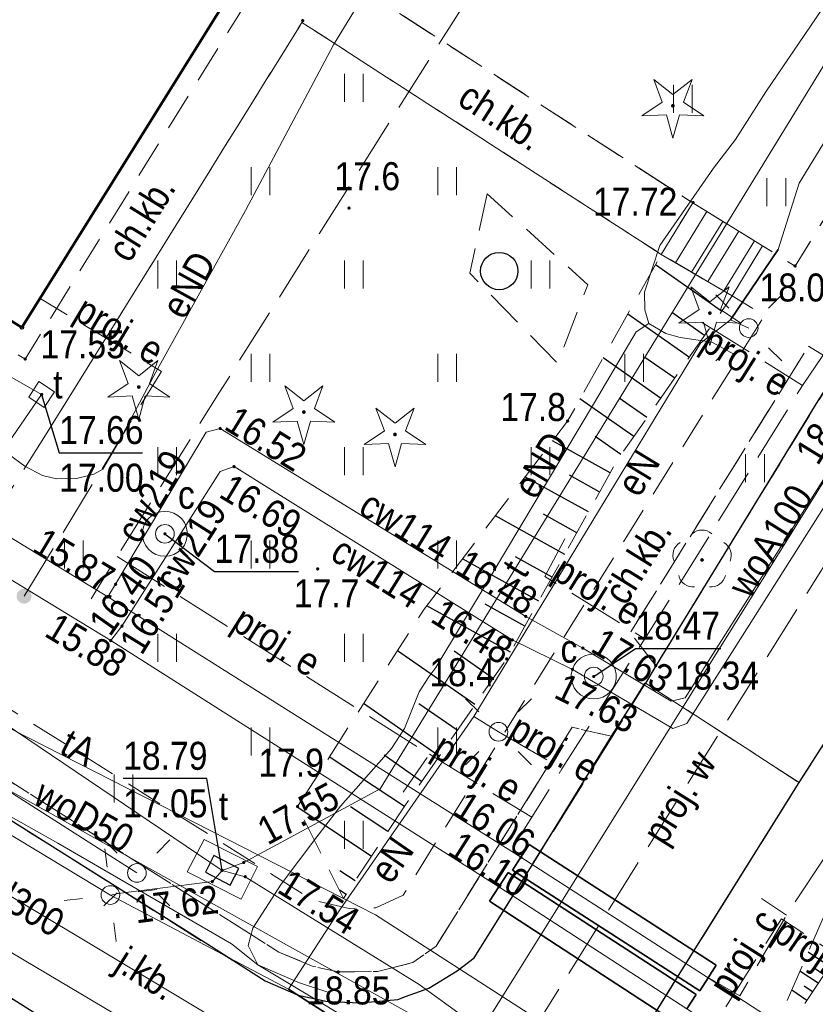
# Model space of a CAD drawing. Header units: metres. Extents: x 6530877 to 6534102, y 6042175 to 6045327.
# Tile 30 of 76: x 6533015 to 6533037, y 6044094 to 6044120. Entities that reach past the tile are written whole.
import ezdxf
from ezdxf.enums import TextEntityAlignment as Align

# ---------------------------------------------------------------- set-up
doc = ezdxf.new("R2010")
doc.units = ezdxf.units.M
doc.header["$MEASUREMENT"] = 0
doc.linetypes.add('1.0_0.5', pattern=[1.5, 1, -0.5])
doc.linetypes.add('1.5_0.5', pattern=[2, 1.5, -0.5])
doc.layers.get('0').update_dxf_attribs({"color": 2, "linetype": 'CONTINUOUS', "lineweight": 5})
for name, color, linetype in [('000 Inne (niezydentyfikowane)', 7, 'CONTINUOUS'), ('312-budynek ewidencyjny', 7, 'CONTINUOUS'), ('chodnik', 7, 'CONTINUOUS'), ('chodnik-Atr17', 7, 'CONTINUOUS'), ('drzewo iglaste', 7, 'CONTINUOUS'), ('drzewo liściaste', 7, 'CONTINUOUS'), ('elektroenergetyczne urządzenie techniczne - ob. projektowany', 7, 'CONTINUOUS'), ('jezdnia', 7, 'CONTINUOUS'), ('jezdnia-Atr17', 7, 'CONTINUOUS'), ('komora podziemna', 7, 'CONTINUOUS'), ('krawężnik', 7, 'CONTINUOUS'), ('latarnia', 7, 'CONTINUOUS'), ('obudowa ochronna przewodu', 7, 'CONTINUOUS'), ('pikieta naturalna', 7, 'CONTINUOUS'), ('pikieta naturalna-Atr2', 7, 'CONTINUOUS'), ('pikieta sztuczna', 7, 'CONTINUOUS'), ('pikieta sztuczna-Atr2', 7, 'CONTINUOUS'), ('przewód ciepłowniczy', 7, 'CONTINUOUS'), ('przewód ciepłowniczy - ob. projektowany', 7, 'CONTINUOUS'), ('przewód ciepłowniczy - ob. projektowany-Atr1', 7, 'CONTINUOUS'), ('przewód ciepłowniczy-Atr1', 7, 'CONTINUOUS'), ('przewód elektroenergetyczny podziemny', 7, 'CONTINUOUS'), ('przewód elektroenergetyczny podziemny - ob. projektowany', 7, 'CONTINUOUS'), ('przewód elektroenergetyczny podziemny - ob. projektowany-Atr1', 7, 'CONTINUOUS'), ('przewód elektroenergetyczny podziemny-Atr1', 7, 'CONTINUOUS'), ('przewód kanalizacyjny', 7, 'CONTINUOUS'), ('przewód kanalizacyjny-Atr1', 7, 'CONTINUOUS'), ('przewód telekomunikacyjny podziemny', 7, 'CONTINUOUS'), ('przewód telekomunikacyjny podziemny-Atr1', 7, 'CONTINUOUS'), ('przewód wodociągowy', 7, 'CONTINUOUS'), ('przewód wodociągowy - ob. projektowany', 7, 'CONTINUOUS'), ('przewód wodociągowy - ob. projektowany-Atr1', 7, 'CONTINUOUS'), ('przewód wodociągowy-Atr1', 7, 'CONTINUOUS'), ('Punkt budynku', 7, 'CONTINUOUS'), ('rzędna', 7, 'CONTINUOUS'), ('rzędna-Atr2', 7, 'CONTINUOUS'), ('rzędna-Atr3', 7, 'CONTINUOUS'), ('schody w ciągu komunikacyjnym', 7, 'CONTINUOUS'), ('skarpa nieumocniona', 7, 'CONTINUOUS'), ('trawnik', 7, 'CONTINUOUS'), ('właz do komory lub kanału - kwadratowy', 7, 'CONTINUOUS'), ('właz do komory lub kanału - kwadratowy-Atr17', 7, 'CONTINUOUS'), ('właz do komory lub kanału - okrągły', 7, 'CONTINUOUS'), ('właz do komory lub kanału - okrągły-Atr17', 7, 'CONTINUOUS'), ('właz do komory lub kanału - prostokątny', 7, 'CONTINUOUS'), ('właz do komory lub kanału - prostokątny-Atr17', 7, 'CONTINUOUS'), ('zadrzewienie  zakrzewienie', 7, 'CONTINUOUS')]:
    doc.layers.add(name, color=color, linetype=linetype)
doc.styles.get("Standard").update_dxf_attribs({"font": 'Working1250', "width": 0.75})

# ---------------------------------------------------------------- blocks, each defined once
blk = doc.blocks.new('PUNKTBUD')
at = {"color": 0}
blk.add_circle((0, 0), 0.045, dxfattribs=at)
blk = doc.blocks.new('TU04')
at = {"color": 0, "linetype": 'Continuous', "lineweight": 13}
for p, q in [((0, 0), (0, 0.75)), ((0.5, 0), (0.5, 0.75))]:
    blk.add_line(p, q, dxfattribs=at)
blk = doc.blocks.new('SM01')
at = {"color": 0, "linetype": 'Continuous', "lineweight": 13}
for p, q in [((-0.53, 0.531), (-0.883, 0.884)), ((0.531, 0.531), (0.884, 0.884)), ((-0.53, -0.53), (-0.883, -0.883)), ((0.531, -0.53), (0.884, -0.883))]:
    blk.add_line(p, q, dxfattribs=at)
blk.add_circle((0, 0), 0.25, dxfattribs=at)
blk = doc.blocks.new('PW01')
at = {"linetype": 'Continuous', "lineweight": 13}
h = blk.add_hatch(color=0, dxfattribs=at)
edge = h.paths.add_edge_path()
edge.add_arc((0, 0), 0.045, 0, 360)
blk = doc.blocks.new('OP011')
at = {"linetype": 'Continuous', "lineweight": 13}
h = blk.add_hatch(color=0, dxfattribs=at)
edge = h.paths.add_edge_path()
edge.add_arc((0, 0), 0.05, 0, 360)
at = {"color": 0, "linetype": 'Continuous', "lineweight": 13}
for p, q in [((-0.283, 0.093), (-0.512, 0.706)), ((-0.512, 0.706), (0, 0.299)), ((0, 0.299), (0.512, 0.706)), ((0.512, 0.706), (0.283, 0.093)), ((-0.828, -0.268), (-0.283, 0.093)), ((0.283, 0.093), (0.828, -0.268)), ((-0.175, -0.24), (-0.828, -0.268)), ((0, -0.87), (-0.175, -0.24)), ((0.175, -0.24), (0, -0.87)), ((0.828, -0.268), (0.175, -0.24))]:
    blk.add_line(p, q, dxfattribs=at)
blk = doc.blocks.new('OTZK1')
at = {"color": 0, "linetype": 'Continuous'}
blk.add_circle((0, 0), 0.5, dxfattribs=at)
blk = doc.blocks.new('US22A')
at = {"color": 0, "linetype": 'Continuous', "lineweight": 0}
blk.add_lwpolyline([(-0.25, -0.25), (0.25, -0.25), (0.25, 0.25), (-0.25, 0.25)], close=True, dxfattribs=at)
blk = doc.blocks.new('SUPWP')
at = {"color": 0, "linetype": 'Continuous'}
blk.add_lwpolyline([(-0.375, -0.25), (0.375, -0.25), (0.375, 0.25), (-0.375, 0.25)], close=True, dxfattribs=at)
blk = doc.blocks.new('US22')
at = {"color": 0, "linetype": 'Continuous', "lineweight": 13}
blk.add_circle((0, 0), 0.25, dxfattribs=at)
blk = doc.blocks.new('OP021')
at = {"linetype": 'Continuous', "lineweight": 13}
h = blk.add_hatch(color=0, dxfattribs=at)
edge = h.paths.add_edge_path()
edge.add_arc((0, 0), 0.05, 0, 360)
at = {"color": 0, "linetype": 'Continuous', "lineweight": 13}
for centre, start, end in [((0, 0.4), 49.272, 130.728), ((-0.38, 0.124), 121.308, 202.548), ((0.38, 0.124), 337.452, 58.692), ((-0.235, -0.324), 193.221, 274.871), ((0.235, -0.324), 265.129, 346.779)]:
    blk.add_arc(centre, 0.4, start, end, dxfattribs=at)
blk = doc.blocks.new('US25')
at = {"linetype": 'Continuous', "lineweight": 0}
h = blk.add_hatch(color=0, dxfattribs=at)
edge = h.paths.add_edge_path()
edge.add_arc((0, 0), 0.2, 0, 360)

msp = doc.modelspace()

# ---------------------------------------------------------------- linework, layer by layer
at = {"layer": '000 Inne (niezydentyfikowane)', "color": 7, "linetype": 'Continuous', "lineweight": 25, "flags": 128}
for points in [[(6533034.14, 6044112.4), (6533032.37, 6044113.64)], [(6533033.28, 6044111.16), (6533031.63, 6044112.32)], [(6533033.69, 6044111.75), (6533032.84, 6044112.35)], [(6533032.51, 6044110.07), (6533030.97, 6044111.15)], [(6533032.89, 6044110.61), (6533032.09, 6044111.16)], [(6533032.14, 6044109.55), (6533031.4, 6044110.07)], [(6533031.79, 6044109.05), (6533030.35, 6044110.05)], [(6533031.45, 6044108.56), (6533030.76, 6044109.05)], [(6533031.16, 6044108.07), (6533029.62, 6044108.93)], [(6533030.58, 6044107.03), (6533028.88, 6044107.97)], [(6533030.87, 6044107.56), (6533030.07, 6044108.01)], [(6533029.95, 6044105.89), (6533028.09, 6044106.92)], [(6533030.27, 6044106.47), (6533029.38, 6044106.97)], [(6533029.25, 6044104.64), (6533027.21, 6044105.77)], [(6533029.61, 6044105.28), (6533028.63, 6044105.82)], [(6533028.88, 6044103.97), (6533027.81, 6044104.56)], [(6533028.49, 6044103.27), (6533026.25, 6044104.51)], [(6533027.54, 6044101.87), (6533025.47, 6044103.31)], [(6533028.03, 6044102.57), (6533026.98, 6044103.3)], [(6533026.58, 6044100.49), (6533024.56, 6044101.9)], [(6533027.06, 6044101.18), (6533026.04, 6044101.89)], [(6533025.65, 6044099.14), (6533023.64, 6044100.47)], [(6533026.11, 6044099.81), (6533025.11, 6044100.51)], [(6533024.76, 6044097.81), (6533022.81, 6044099.1)], [(6533025.21, 6044098.47), (6533024.21, 6044099.13)], [(6533024.33, 6044097.15), (6533023.92, 6044097.42)], [(6533024.09, 6044096.78), (6533023.91, 6044096.9)], [(6533037.03, 6044094.86), (6533036.46, 6044095.24)], [(6533036.88, 6044094.63), (6533036.62, 6044094.81)], [(6533036.73, 6044094.41), (6533036.24, 6044094.73)], [(6533036.58, 6044094.18), (6533036.35, 6044094.33)], [(6533036.43, 6044093.95), (6533036.02, 6044094.22)]]:
    msp.add_lwpolyline(points, dxfattribs=at)
at = {"layer": '312-budynek ewidencyjny', "color": 7, "linetype": 'Continuous', "lineweight": 50, "flags": 128}
for points in [[(6533041.03, 6044153.04), (6533015.41, 6044111.96)], [(6533015.41, 6044111.96), (6533005.07, 6044118.4)]]:
    msp.add_lwpolyline(points, dxfattribs=at)
at = {"layer": 'chodnik', "color": 7, "linetype": '1.0_0.5', "lineweight": 18, "flags": 128}
for points in [[(6533016, 6044109.01), (6533022.91, 6044120.13), (6533032.53, 6044113.92), (6533033.37, 6044115.3), (6533023.76, 6044121.51), (6533036.11, 6044141.41), (6533036.95, 6044142.75), (6533043.16, 6044152.54), (6533053.52, 6044146.04), (6533054.18, 6044142.79), (6533055.75, 6044142.51), (6533054.62, 6044147.87), (6533054.25, 6044147.27), (6533031.03, 6044161.94), (6533030.18, 6044162.43), (6533024.97, 6044165.61), (6533025.08, 6044165.81), (6533024.44, 6044166.23), (6533023.86, 6044165.35), (6533028.19, 6044162.39), (6533028.01, 6044162.08), (6533041.86, 6044153.35), (6533036, 6044144.12), (6533035.62, 6044144.37), (6533034.09, 6044141.91), (6533034.47, 6044141.67), (6533022.8, 6044122.86), (6533022.37, 6044123.12), (6533020.84, 6044120.67), (6533021.26, 6044120.41), (6533015.5, 6044111.12), (6532978.54, 6044132.73), (6532978.2, 6044132.19), (6532983.58, 6044128.74), (6533011.97, 6044111.59), (6533014.18, 6044110.2), (6533014.83, 6044109.78)], [(6533016, 6044109.01), (6533012.45, 6044103.41), (6533023.19, 6044096.64), (6533024.17, 6044096.41), (6533024.89, 6044096.43), (6533025.62, 6044096.77), (6533035.29, 6044112.28), (6533034.43, 6044112.81), (6533035.24, 6044114.15), (6533036.11, 6044113.61), (6533048.55, 6044133.66), (6533043.2, 6044137), (6533042.69, 6044136.19), (6533041.28, 6044137.07), (6533041.77, 6044137.88), (6533036.11, 6044141.41), (6533036.95, 6044142.75), (6533041.94, 6044139.63), (6533042.45, 6044140.44), (6533043.85, 6044139.57), (6533043.34, 6044138.75), (6533049.39, 6044135.02), (6533054.18, 6044142.79), (6533055.75, 6044142.51), (6533050.43, 6044133.95), (6533040.97, 6044118.73), (6533037.29, 6044112.81), (6533038.15, 6044112.26), (6533037.32, 6044110.94), (6533036.47, 6044111.46), (6533031.7, 6044103.79), (6533032.38, 6044102.91), (6533031.2, 6044101.02), (6533030.14, 6044101.26), (6533026.5, 6044095.4), (6533025.88, 6044094.96), (6533024.93, 6044094.72), (6533023.88, 6044094.71), (6533023.21, 6044094.86), (6533022.29, 6044095.24), (6533010.9, 6044102.48), (6532999.72, 6044109.51), (6532989.55, 6044115.91), (6532989.05, 6044115.2), (6532987.21, 6044116.36), (6532988.56, 6044118.54), (6533000.64, 6044110.83), (6533011.28, 6044104.13), (6533014.83, 6044109.78)]]:
    msp.add_lwpolyline(points, dxfattribs=at)
at = {"layer": 'jezdnia', "color": 7, "linetype": '1.5_0.5', "lineweight": 18, "flags": 128}
for points in [[(6533024.96, 6044081.83), (6533020.19, 6044084.8), (6533020.24, 6044084.89), (6533020.64, 6044085.72), (6533020.83, 6044086.27), (6533020.96, 6044087.04), (6533020.99, 6044087.7), (6533020.92, 6044088.4), (6533020.75, 6044089.12), (6533020.36, 6044089.91), (6533019.8, 6044090.76), (6533019.32, 6044091.23), (6533018.82, 6044091.67), (6533016.83, 6044092.93), (6533005.68, 6044099.97), (6532996.78, 6044105.58), (6532987.55, 6044111.41), (6532974.86, 6044119.37), (6532974.22, 6044119.7), (6532973.04, 6044119.99), (6532972.18, 6044120.03), (6532971.3, 6044119.84), (6532970.25, 6044119.51), (6532970.32, 6044119.38), (6532969.67, 6044119.01), (6532969.01, 6044118.5), (6532968.48, 6044117.88), (6532967.71, 6044116.66), (6532966.83, 6044115.27), (6532961.38, 6044118.72), (6532962.32, 6044120.26), (6532963.15, 6044121.61), (6532963.37, 6044122.22), (6532963.53, 6044122.77), (6532963.57, 6044123.62), (6532963.74, 6044123.63), (6532963.74, 6044124.33), (6532963.61, 6044125), (6532963.41, 6044125.53), (6532963.12, 6044126.09), (6532962.74, 6044126.61), (6532962.29, 6044127.03), (6532961.75, 6044127.47), (6532961.47, 6044127.67), (6532955.61, 6044131.41), (6532953.72, 6044132.6), (6532952.23, 6044133.62), (6532951.35, 6044134.4), (6532950.62, 6044135.14), (6532949.95, 6044136.01), (6532949.6, 6044136.64), (6532949.23, 6044137.57), (6532948.94, 6044138.57), (6532948.73, 6044139.57), (6532948.56, 6044140.58), (6532948.46, 6044141.69), (6532948.47, 6044146.27), (6532949.77, 6044150.48), (6532951.62, 6044153.22), (6532958.8, 6044164.51), (6532962.9, 6044170.97), (6532967.95, 6044178.89), (6532973.65, 6044187.84), (6532977.09, 6044193.29), (6532978.48, 6044195.42), (6532978.96, 6044196.18), (6532982.38, 6044193.96), (6532962.44, 6044162.85), (6532958.36, 6044156.07), (6532958.41, 6044154.75), (6532958.56, 6044150.75), (6532960.14, 6044145.78), (6532963.23, 6044142.39), (6532961.23, 6044142.7), (6532959.57, 6044142.04), (6532958.2, 6044140.86), (6532957.37, 6044139.34), (6532956.95, 6044137.28), (6532957.41, 6044135.58), (6532958.36, 6044134.42), (6532960.51, 6044132.96), (6532971.65, 6044126.06), (6532981.42, 6044120), (6532989.05, 6044115.2), (6532993.82, 6044112.22), (6533006.43, 6044104.24), (6533014.62, 6044099.08), (6533020.39, 6044095.45), (6533021.92, 6044094.47), (6533022.81, 6044094.09), (6533023.55, 6044093.93), (6533023.85, 6044093.91), (6533024.47, 6044093.88), (6533025.48, 6044093.97), (6533026.31, 6044094.28), (6533027.06, 6044094.74), (6533027.52, 6044095.09), (6533029.07, 6044097.57), (6533032.11, 6044102.44), (6533036.22, 6044099.78), (6533032.9, 6044094.47), (6533031.33, 6044091.93), (6533030.73, 6044090.94), (6533030.46, 6044090.09), (6533030.47, 6044089.27), (6533030.72, 6044088.55), (6533031.03, 6044088.08), (6533031.57, 6044087.61), (6533032.76, 6044086.87), (6533030.24, 6044082.56), (6533029.12, 6044083.16), (6533028.14, 6044083.35), (6533027.09, 6044083.3), (6533026.35, 6044083.03), (6533025.59, 6044082.52)], [(6533032.11, 6044102.44), (6533036.22, 6044099.78), (6533040.54, 6044106.53), (6533041.54, 6044108.35), (6533041.86, 6044109.24), (6533042.41, 6044110.04), (6533043.04, 6044110.79), (6533046.49, 6044116.4), (6533046.88, 6044117.22), (6533047.36, 6044117.96), (6533047.9, 6044118.59), (6533048.96, 6044120.14), (6533053.68, 6044127.77), (6533055.8, 6044131.1), (6533051.71, 6044133.92), (6533041.8, 6044118.23), (6533038.15, 6044112.26), (6533037.32, 6044110.94), (6533036.72, 6044110)]]:
    msp.add_lwpolyline(points, close=True, dxfattribs=at)
at = {"layer": 'komora podziemna', "color": 212, "linetype": 'Continuous', "lineweight": 18, "flags": 128}
for points in [[(6533019.24, 6044107.04), (6533019.36, 6044107.03), (6533019.48, 6044106.99), (6533019.59, 6044106.93), (6533019.69, 6044106.84), (6533019.76, 6044106.74), (6533019.81, 6044106.63), (6533019.84, 6044106.5), (6533019.84, 6044106.38), (6533019.81, 6044106.25), (6533019.76, 6044106.14), (6533019.69, 6044106.04), (6533019.59, 6044105.95), (6533019.48, 6044105.89), (6533019.36, 6044105.85), (6533019.24, 6044105.84), (6533019.12, 6044105.85), (6533019, 6044105.89), (6533018.89, 6044105.95), (6533018.79, 6044106.04), (6533018.72, 6044106.14), (6533018.67, 6044106.25), (6533018.64, 6044106.38), (6533018.64, 6044106.5), (6533018.67, 6044106.63), (6533018.72, 6044106.74), (6533018.79, 6044106.84), (6533018.89, 6044106.93), (6533019, 6044106.99), (6533019.12, 6044107.03)], [(6533030.72, 6044103.22), (6533030.84, 6044103.21), (6533030.96, 6044103.17), (6533031.07, 6044103.11), (6533031.17, 6044103.02), (6533031.24, 6044102.92), (6533031.29, 6044102.81), (6533031.32, 6044102.68), (6533031.32, 6044102.56), (6533031.29, 6044102.43), (6533031.24, 6044102.32), (6533031.17, 6044102.22), (6533031.07, 6044102.13), (6533030.96, 6044102.07), (6533030.84, 6044102.03), (6533030.72, 6044102.02), (6533030.6, 6044102.03), (6533030.48, 6044102.07), (6533030.37, 6044102.13), (6533030.27, 6044102.22), (6533030.2, 6044102.32), (6533030.15, 6044102.43), (6533030.12, 6044102.56), (6533030.12, 6044102.68), (6533030.15, 6044102.81), (6533030.2, 6044102.92), (6533030.27, 6044103.02), (6533030.37, 6044103.11), (6533030.48, 6044103.17), (6533030.6, 6044103.21)]]:
    msp.add_lwpolyline(points, close=True, dxfattribs=at)
at = {"layer": 'komora podziemna', "color": 30, "linetype": 'Continuous', "lineweight": 18, "flags": 128}
msp.add_lwpolyline([(6533020.29, 6044098.26), (6533021.72, 6044097.53), (6533021.28, 6044096.66), (6533019.84, 6044097.39)], close=True, dxfattribs=at)
at = {"layer": 'krawężnik', "color": 7, "linetype": 'Continuous', "lineweight": 25, "flags": 128}
for points in [[(6533051.71, 6044133.92), (6533041.8, 6044118.23), (6533038.15, 6044112.26), (6533037.32, 6044110.94), (6533036.72, 6044110), (6533032.38, 6044102.91), (6533032.11, 6044102.44)], [(6533036.22, 6044099.78), (6533040.54, 6044106.53), (6533041.54, 6044108.35), (6533041.86, 6044109.24), (6533042.41, 6044110.04), (6533043.04, 6044110.79), (6533046.49, 6044116.4), (6533046.88, 6044117.22), (6533047.36, 6044117.96), (6533047.9, 6044118.59), (6533048.96, 6044120.14), (6533053.68, 6044127.77), (6533055.8, 6044131.1)], [(6532971.65, 6044126.06), (6532981.42, 6044120), (6532989.05, 6044115.2), (6532993.82, 6044112.22), (6533005.04, 6044105.12), (6533006.43, 6044104.24), (6533014.62, 6044099.08), (6533020.39, 6044095.45), (6533021.92, 6044094.47), (6533022.81, 6044094.09), (6533023.55, 6044093.93), (6533023.85, 6044093.91), (6533024.47, 6044093.88), (6533025.48, 6044093.97), (6533025.68, 6044094.05), (6533026.31, 6044094.28), (6533027.06, 6044094.74), (6533027.52, 6044095.09), (6533029.07, 6044097.57), (6533031.2, 6044101.02), (6533032.11, 6044102.44)], [(6533006.82, 6044063.71), (6533019.8, 6044084.16), (6533020.24, 6044084.89), (6533020.64, 6044085.72), (6533020.83, 6044086.27), (6533020.96, 6044087.04), (6533020.99, 6044087.7), (6533020.92, 6044088.4), (6533020.75, 6044089.12), (6533020.36, 6044089.91), (6533019.8, 6044090.76), (6533019.32, 6044091.23), (6533018.82, 6044091.67), (6533016.83, 6044092.93), (6533005.68, 6044099.97), (6533005.08, 6044100.16), (6533004.15, 6044100.46), (6533003.29, 6044100.54), (6533002.38, 6044100.44), (6533001.58, 6044100.19), (6533000.55, 6044099.66)], [(6533032.76, 6044086.87), (6533031.57, 6044087.61), (6533031.03, 6044088.08), (6533030.72, 6044088.55), (6533030.47, 6044089.27), (6533030.46, 6044090.09), (6533030.73, 6044090.94), (6533031.33, 6044091.93), (6533032.9, 6044094.47), (6533036.22, 6044099.78)]]:
    msp.add_lwpolyline(points, dxfattribs=at)
at = {"layer": 'obudowa ochronna przewodu', "color": 0, "lineweight": 35}
for p, q in [((6533028.9922, 6044098.1244), (6533028.77, 6044097.78)), ((6533028.9922, 6044098.1244), (6533034.0022, 6044094.8944)), ((6533028.5478, 6044097.4356), (6533028.77, 6044097.78)), ((6533028.5478, 6044097.4356), (6533033.5578, 6044094.2056)), ((6533028.4318, 6044097.3772), (6533028.18, 6044096.99)), ((6533033.4618, 6044094.1072), (6533028.4318, 6044097.3772)), ((6533027.9282, 6044096.6028), (6533028.18, 6044096.99)), ((6533032.9582, 6044093.3328), (6533027.9282, 6044096.6028)), ((6533034.0022, 6044094.8944), (6533033.78, 6044094.55)), ((6533033.5578, 6044094.2056), (6533033.78, 6044094.55)), ((6533033.4618, 6044094.1072), (6533033.21, 6044093.72))]:
    msp.add_line(p, q, dxfattribs=at)
at = {"layer": 'obudowa ochronna przewodu', "color": 7, "linetype": 'Continuous', "lineweight": 35, "flags": 128}
for points in [[(6533035.66, 6044114.05), (6533034.38, 6044112.17)], [(6533022.55, 6044094.25), (6533031.34, 6044088.63)]]:
    msp.add_lwpolyline(points, dxfattribs=at)
at = {"layer": 'przewód ciepłowniczy', "color": 212, "linetype": 'Continuous', "lineweight": 18, "flags": 128}
for points in [[(6533047.87, 6044085.38), (6533033.78, 6044094.55), (6533028.77, 6044097.78), (6533017.71, 6044104.75), (6532996.85, 6044117.48), (6532981.5, 6044126.44), (6532953.14, 6044142.96), (6532952.95, 6044143.73), (6532969.46, 6044175.08), (6532969.16, 6044175.86), (6532957.07, 6044181.64), (6532948.72, 6044185.36), (6532948.29, 6044185.55), (6532948.04, 6044186.32), (6532948.92, 6044188.24), (6532948.62, 6044189.02), (6532940.69, 6044192.29)], [(6532940.29, 6044191.47), (6532947.3, 6044188.46), (6532947.57, 6044187.69), (6532946.72, 6044185.89), (6532946.94, 6044185.11), (6532948.32, 6044184.48), (6532956.5, 6044180.76), (6532967.92, 6044175.46), (6532968.16, 6044174.68), (6532951.42, 6044143.28), (6532951.6, 6044142.46), (6532980.24, 6044126.16), (6532995.85, 6044116.94), (6533017.79, 6044103.58), (6533028.18, 6044096.99), (6533033.21, 6044093.72), (6533046.4, 6044085.08)], [(6533033.17, 6044102.05), (6533057.72, 6044140.81), (6533060.99, 6044151.73)], [(6533033.21, 6044101.36), (6533058.05, 6044140.56), (6533061.33, 6044151.51)], [(6533022.62, 6044108.09), (6533020.72, 6044109.26), (6533020.34, 6044109.16), (6533017.92, 6044105.09), (6533017.71, 6044104.75)], [(6533017.79, 6044103.58), (6533018.09, 6044103.97), (6533020.72, 6044108.11), (6533021.09, 6044108.24), (6533022.12, 6044107.6)], [(6533033.17, 6044102.05), (6533032.79, 6044101.96), (6533030.43, 6044103.38), (6533028.9, 6044104.23), (6533022.62, 6044108.09)], [(6533022.12, 6044107.6), (6533028.54, 6044103.6), (6533030.15, 6044102.81), (6533032.84, 6044101.23), (6533033.21, 6044101.36)]]:
    msp.add_lwpolyline(points, dxfattribs=at)
at = {"layer": 'przewód ciepłowniczy - ob. projektowany', "color": 212, "linetype": '1.5_0.5', "lineweight": 18, "flags": 128}
msp.add_lwpolyline([(6533034.26, 6044093.78), (6533035.75, 6044096.13), (6533039.09, 6044093.93), (6533036.62, 6044090.04), (6533030.99, 6044081.1), (6533025.14, 6044084.81), (6533001.65, 6044048.03), (6532999.26, 6044049.54), (6532997.65, 6044047), (6533000.36, 6044045.25), (6532983.91, 6044019.4), (6532981.36, 6044021.03), (6532963.15, 6043992.64), (6532959.4, 6043995), (6532955.13, 6043997.41), (6532948.9, 6043986.51), (6532952.7, 6043984.45), (6532935.18, 6043951.11), (6532928.34, 6043938.1), (6532930.6, 6043936.93), (6532929.54, 6043934.88), (6532927.29, 6043936.02), (6532906.92, 6043897.01), (6532909.21, 6043895.77), (6532902.51, 6043882.97), (6532891.77, 6043888.56)], dxfattribs=at)
at = {"layer": 'przewód elektroenergetyczny podziemny', "color": 1, "linetype": 'Continuous', "lineweight": 18, "flags": 128}
for points in [[(6533036.82, 6044140.04), (6533035.91, 6044138.98), (6533032.33, 6044133.34), (6533028.8, 6044127.94), (6533026.48, 6044124), (6533023.75, 6044119.53), (6533021.4, 6044115.1), (6533019, 6044110.77), (6533017.98, 6044108.86), (6533017.58, 6044108.17), (6533017.34, 6044108.04), (6533016.87, 6044107.92), (6533016.34, 6044107.91), (6533015.96, 6044108), (6533015.49, 6044108.25), (6533015.05, 6044108.57), (6533013.3, 6044110.23)], [(6533032.2, 6044112.07), (6533032.09, 6044112.44), (6533032.08, 6044112.91), (6533032.49, 6044114.16), (6533033.93, 6044116.23), (6533034.52, 6044117), (6533035.33, 6044118.27), (6533036.83, 6044120.48), (6533038.25, 6044122.66), (6533041.75, 6044128.16), (6533043.8, 6044131.4), (6533044.27, 6044132.25), (6533044.43, 6044132.47), (6533044.66, 6044132.7), (6533045.13, 6044133.38), (6533045.42, 6044133.7), (6533045.72, 6044133.89), (6533045.91, 6044133.91), (6533046.26, 6044133.85), (6533046.72, 6044133.72), (6533047.37, 6044133.42), (6533047.89, 6044132.94)], [(6533034.38, 6044112.17), (6533035.66, 6044114.05), (6533036.22, 6044115.83), (6533043.05, 6044126.99)], [(6533027.51, 6044101.55), (6533033.58, 6044111.54), (6533034.38, 6044112.17)], [(6533034.38, 6044112.17), (6533034.87, 6044111.95)], [(6533023.63, 6044094.16), (6533022.84, 6044094.42), (6533021.73, 6044094.9), (6533021.47, 6044095.42), (6533021.59, 6044095.88), (6533022.35, 6044097.06), (6533023.28, 6044098.29), (6533023.94, 6044099.15), (6533025.31, 6044100.69), (6533025.65, 6044101.23), (6533026.05, 6044102.21), (6533026.31, 6044102.61), (6533026.49, 6044102.86), (6533027.95, 6044105.28), (6533030.74, 6044109.96), (6533031.86, 6044111.85), (6533032.2, 6044112.07), (6533032.65, 6044111.8), (6533033.03, 6044111.7), (6533033.88, 6044111.57), (6533034.51, 6044111.23)], [(6533018.49, 6044097.36), (6533003.11, 6044107.17)], [(6533003, 6044106.57), (6533003.28, 6044106.06), (6533004.17, 6044105.22), (6533008.09, 6044103), (6533012.36, 6044100.42), (6533016.37, 6044098.16), (6533021.02, 6044095.46), (6533021.73, 6044094.9), (6533025.5, 6044092.63), (6533027.55, 6044091.27), (6533032.97, 6044087.84), (6533037.51, 6044084.95), (6533039.5, 6044083.63)], [(6533002.82, 6044105.96), (6533012.86, 6044099.74), (6533017.78, 6044096.77)], [(6533022.55, 6044094.25), (6533023.92, 6044096.37), (6533027.51, 6044101.55)], [(6533027.51, 6044101.55), (6533028.17, 6044101.14)], [(6533017.78, 6044096.77), (6533022.55, 6044094.25)], [(6533022.55, 6044094.25), (6533031.34, 6044088.63), (6533032.38, 6044087.79)]]:
    msp.add_lwpolyline(points, dxfattribs=at)
at = {"layer": 'przewód elektroenergetyczny podziemny - ob. projektowany', "color": 1, "linetype": '1.5_0.5', "lineweight": 18, "flags": 128}
for points in [[(6533045.5, 6044149.58), (6533041.54, 6044143.22), (6533040.18, 6044141.07), (6533038.8, 6044138.84), (6533035.29, 6044133.4), (6533030.52, 6044125.78), (6533025.19, 6044117.36), (6533020.7, 6044110.23), (6533017.96, 6044105.83), (6533017.27, 6044104.7)], [(6533033.7, 6044094.61), (6533034.63, 6044094.07), (6533035.88, 6044096.23), (6533038.26, 6044099.84), (6533039.84, 6044102.33), (6533041.86, 6044105.94), (6533044.27, 6044109.63), (6533047.22, 6044114.49), (6533048.07, 6044115.85), (6533052.04, 6044121.83), (6533051.07, 6044122.44), (6533052.15, 6044124.2), (6533053.72, 6044126.85), (6533054.64, 6044128.41), (6533055.47, 6044129.59), (6533057.63, 6044132.76), (6533058.8, 6044134.36), (6533060.54, 6044136.84), (6533064.26, 6044141.81), (6533070.16, 6044138.25), (6533071.59, 6044137.35), (6533076.71, 6044134.32), (6533082.33, 6044130.64), (6533087.97, 6044131.47)], [(6533054.04, 6044138.52), (6533049.81, 6044131.86), (6533048.99, 6044130.55), (6533046.29, 6044126.19), (6533045.24, 6044124.59), (6533041.31, 6044118.34), (6533040.62, 6044117.31), (6533037.04, 6044111.49), (6533036.31, 6044110.41), (6533032.85, 6044104.83), (6533032.09, 6044103.63), (6533029.87, 6044100.15), (6533029.06, 6044098.85), (6533028.54, 6044098.01)], [(6533015.47, 6044104.77), (6533019.15, 6044110.79), (6533015.9, 6044112.74)], [(6533033.61, 6044112.11), (6533036.31, 6044110.41)], [(6533029.95, 6044106.31), (6533029.41, 6044105.3), (6533032.09, 6044103.63)], [(6533017.96, 6044105.83), (6533026.32, 6044100.54), (6533025.62, 6044099.52)], [(6533028.17, 6044101.14), (6533029.87, 6044100.15)], [(6533026.32, 6044100.54), (6533029.06, 6044098.85)], [(6533035.88, 6044096.23), (6533035.21, 6044096.68)]]:
    msp.add_lwpolyline(points, dxfattribs=at)
at = {"layer": 'przewód kanalizacyjny', "color": 34, "linetype": 'Continuous', "lineweight": 18, "flags": 128}
msp.add_lwpolyline([(6533024.54, 6044091.09), (6533024.03, 6044091.39), (6533006.74, 6044101.75), (6533006.23, 6044102.06)], dxfattribs=at)
at = {"layer": 'przewód telekomunikacyjny podziemny', "color": 30, "linetype": 'Continuous', "lineweight": 18, "flags": 128}
for points in [[(6533052.12, 6044149.1), (6533052.33, 6044148.48), (6533052.44, 6044142.47), (6533038.25, 6044121.22), (6533025, 6044099.61), (6533021.35, 6044097.64), (6533020.77, 6044097.43)], [(6532993.41, 6044114.11), (6533011.32, 6044103.81), (6533020.77, 6044097.43)], [(6533010.12, 6044113.5), (6533015.94, 6044110.17), (6533011.17, 6044103.23)], [(6533011.17, 6044103.23), (6533024.88, 6044096.24), (6533057.28, 6044075.37), (6533067.37, 6044069.12), (6533073.72, 6044065.79), (6533080.2, 6044065.17), (6533080.73, 6044065.09)], [(6533032.38, 6044087.79), (6533032.3, 6044088.09), (6533032.11, 6044089.22), (6533031.22, 6044090.63), (6533026.05, 6044094.37), (6533021.39, 6044097.26), (6533020.77, 6044097.43), (6533020.51, 6044097.13), (6533017.99, 6044096.81), (6533017.78, 6044096.77)]]:
    msp.add_lwpolyline(points, dxfattribs=at)
at = {"layer": 'przewód wodociągowy', "color": 5, "linetype": 'Continuous', "lineweight": 18, "flags": 128}
for points in [[(6533022.18, 6044084.41), (6533022.96, 6044085.42), (6533025.28, 6044089.2), (6533026.69, 6044091.51), (6533046.66, 6044123.54), (6533044.63, 6044124.6)], [(6532987.89, 6044108.13), (6532989.36, 6044110.54), (6533025.28, 6044089.2)], [(6533027.43, 6044092.69), (6532997.54, 6044109.33)]]:
    msp.add_lwpolyline(points, dxfattribs=at)
at = {"layer": 'przewód wodociągowy - ob. projektowany', "color": 5, "linetype": '1.5_0.5', "lineweight": 18, "flags": 128}
msp.add_lwpolyline([(6533069.51, 6044156.68), (6533050.8, 6044127.66), (6533047.04, 6044121.77), (6533026.71, 6044089.34), (6533021.8, 6044081.9)], dxfattribs=at)
at = {"layer": 'rzędna-Atr2', "color": 7, "flags": 128}
for points in [[(6533015.94, 6044110.17), (6533016.41, 6044108.61), (6533018.644, 6044108.61)], [(6533019.24, 6044106.44), (6533020.57, 6044105.43), (6533022.815, 6044105.43)], [(6533030.72, 6044102.62), (6533031.84, 6044103.37), (6533034.122, 6044103.37)], [(6533020.77, 6044097.43), (6533020.36, 6044099.89), (6533018.121, 6044099.89)]]:
    msp.add_lwpolyline(points, dxfattribs=at)
at = {"layer": 'schody w ciągu komunikacyjnym', "color": 7, "linetype": 'Continuous', "lineweight": 18, "flags": 128}
msp.add_lwpolyline([(6533033.37, 6044115.3), (6533032.53, 6044113.92), (6533034.43, 6044112.81), (6533035.24, 6044114.15)], close=True, dxfattribs=at)
for points in [[(6533033.749, 6044115.067), (6533032.908, 6044113.699)], [(6533034.175, 6044114.805), (6533033.34, 6044113.447)], [(6533034.601, 6044114.543), (6533033.772, 6044113.194)], [(6533035.027, 6044114.281), (6533034.204, 6044112.942)]]:
    msp.add_lwpolyline(points, dxfattribs=at)
at = {"layer": 'skarpa nieumocniona', "color": 7, "linetype": '1.0_0.5', "lineweight": 18, "flags": 128}
for points in [[(6533022.79, 6044099.14), (6533026.18, 6044104.42), (6533030.02, 6044109.46), (6533032.53, 6044113.92), (6533034.43, 6044112.81), (6533031.34, 6044108.4), (6533028.39, 6044103.09), (6533025.66, 6044099.16), (6533024.02, 6044096.68)], [(6533022.79, 6044099.14), (6533026.18, 6044104.42), (6533030.02, 6044109.46), (6533032.53, 6044113.92), (6533034.43, 6044112.81), (6533031.34, 6044108.4), (6533028.39, 6044103.09), (6533025.66, 6044099.16), (6533024.02, 6044096.68)], [(6532997.88, 6044095.87), (6532998.66, 6044095.86), (6533001.65, 6044095.03), (6533004.36, 6044094.06), (6533014.8, 6044087.4), (6533016.38, 6044083.73), (6533008.09, 6044070.75), (6533004.24, 6044064.05), (6533000.48, 6044065.38), (6532985.63, 6044074.85), (6532983.57, 6044073.56), (6533001.7, 6044062.04), (6533002.56, 6044061.6), (6533003.19, 6044061.44), (6533003.81, 6044061.41), (6533004.33, 6044061.49), (6533004.79, 6044061.63), (6533005.18, 6044061.82), (6533005.74, 6044062.18), (6533006.09, 6044062.56), (6533006.82, 6044063.71), (6533019.8, 6044084.16), (6533020.24, 6044084.89), (6533020.64, 6044085.72), (6533020.83, 6044086.27), (6533020.96, 6044087.04), (6533020.99, 6044087.7), (6533020.92, 6044088.4), (6533020.75, 6044089.12), (6533020.36, 6044089.91), (6533019.8, 6044090.76), (6533019.32, 6044091.23), (6533018.82, 6044091.67), (6533016.83, 6044092.93), (6533005.68, 6044099.97), (6533004.15, 6044100.46), (6533003.29, 6044100.54), (6533002.38, 6044100.44), (6533001.58, 6044100.19), (6533000.55, 6044099.66), (6532999.48, 6044098.66), (6532999.59, 6044098.57)], [(6532997.88, 6044095.87), (6532998.66, 6044095.86), (6533001.65, 6044095.03), (6533004.36, 6044094.06), (6533014.8, 6044087.4), (6533016.38, 6044083.73), (6533008.09, 6044070.75), (6533004.24, 6044064.05), (6533000.48, 6044065.38), (6532985.63, 6044074.85), (6532983.57, 6044073.56), (6533001.7, 6044062.04), (6533002.56, 6044061.6), (6533003.19, 6044061.44), (6533003.81, 6044061.41), (6533004.33, 6044061.49), (6533004.79, 6044061.63), (6533005.18, 6044061.82), (6533005.74, 6044062.18), (6533006.09, 6044062.56), (6533006.82, 6044063.71), (6533019.8, 6044084.16), (6533020.24, 6044084.89), (6533020.64, 6044085.72), (6533020.83, 6044086.27), (6533020.96, 6044087.04), (6533020.99, 6044087.7), (6533020.92, 6044088.4), (6533020.75, 6044089.12), (6533020.36, 6044089.91), (6533019.8, 6044090.76), (6533019.32, 6044091.23), (6533018.82, 6044091.67), (6533016.83, 6044092.93), (6533005.68, 6044099.97), (6533004.15, 6044100.46), (6533003.29, 6044100.54), (6533002.38, 6044100.44), (6533001.58, 6044100.19), (6533000.55, 6044099.66), (6532999.48, 6044098.66), (6532999.59, 6044098.57)], [(6533039.36, 6044098.36), (6533038.12, 6044099.06), (6533034.94, 6044091.72)], [(6533039.36, 6044098.36), (6533038.12, 6044099.06), (6533034.94, 6044091.72)]]:
    msp.add_lwpolyline(points, close=True, dxfattribs=at)
at = {"layer": 'trawnik', "color": 7, "linetype": '1.0_0.5', "lineweight": 18, "flags": 128}
for points in [[(6533033.37, 6044115.3), (6533035.24, 6044114.15), (6533036.11, 6044113.61), (6533048.55, 6044133.66), (6533043.2, 6044137), (6533042.69, 6044136.19), (6533041.28, 6044137.07), (6533041.77, 6044137.88), (6533036.11, 6044141.41), (6533023.76, 6044121.51)], [(6533016, 6044109.01), (6533012.45, 6044103.41), (6533023.19, 6044096.64), (6533024.17, 6044096.41), (6533024.89, 6044096.43), (6533025.62, 6044096.77), (6533035.29, 6044112.28), (6533034.43, 6044112.81), (6533032.53, 6044113.92), (6533022.91, 6044120.13)], [(6533031.2, 6044101.02), (6533027.52, 6044095.09), (6533027.06, 6044094.74), (6533026.31, 6044094.28), (6533025.48, 6044093.97), (6533024.47, 6044093.88), (6533023.85, 6044093.91), (6533023.55, 6044093.93), (6533022.81, 6044094.09), (6533021.92, 6044094.47), (6533014.62, 6044099.08), (6533006.43, 6044104.24), (6533005.04, 6044105.12), (6532993.82, 6044112.22), (6532989.05, 6044115.2), (6532989.55, 6044115.91), (6532999.72, 6044109.51), (6533010.9, 6044102.48), (6533022.29, 6044095.24), (6533023.21, 6044094.86), (6533023.88, 6044094.71), (6533024.93, 6044094.72), (6533025.88, 6044094.96), (6533026.5, 6044095.4), (6533030.14, 6044101.26)], [(6533037.32, 6044110.94), (6533036.47, 6044111.46), (6533031.7, 6044103.79), (6533032.38, 6044102.91)], [(6533057.84, 6044071.51), (6533063.34, 6044068.15), (6533064.49, 6044070.06), (6533066.19, 6044072.91), (6533055.95, 6044079.42), (6533050.09, 6044083.06), (6533036.86, 6044091.43), (6533042.63, 6044100.95), (6533044.49, 6044103.96), (6533043.57, 6044104.58), (6533042.95, 6044105), (6533041.99, 6044105.58), (6533040.54, 6044106.53), (6533036.22, 6044099.78), (6533032.9, 6044094.47), (6533031.33, 6044091.93), (6533030.73, 6044090.94), (6533030.46, 6044090.09), (6533030.47, 6044089.27), (6533030.72, 6044088.55), (6533031.03, 6044088.08), (6533031.57, 6044087.61), (6533032.76, 6044086.87), (6533038.01, 6044083.62), (6533042.76, 6044080.71), (6533049.36, 6044076.6)]]:
    msp.add_lwpolyline(points, close=True, dxfattribs=at)
at = {"layer": 'zadrzewienie  zakrzewienie', "color": 7, "linetype": '1.0_0.5', "lineweight": 18, "flags": 128}
msp.add_lwpolyline([(6533027.87, 6044115.54), (6533027.4, 6044113.42), (6533029.75, 6044111.01), (6533030.56, 6044113.11)], close=True, dxfattribs=at)

# ---------------------------------------------------------------- block references
at = {"layer": 'drzewo iglaste', "color": 94, "linetype": 'Continuous', "lineweight": 18}
for p in [(6533032.84, 6044117.9), (6533033.83, 6044112.35), (6533018.54, 6044110.37), (6533022.96, 6044109.7), (6533025.4, 6044109.1)]:
    msp.add_blockref('OP011', p, dxfattribs=at)
at = {"layer": 'drzewo liściaste', "color": 94, "linetype": 'Continuous', "lineweight": 18}
msp.add_blockref('OP021', (6533033.62, 6044105.74), dxfattribs=at)
at = {"layer": 'elektroenergetyczne urządzenie techniczne - ob. projektowany', "color": 1, "linetype": 'Continuous', "lineweight": 18}
msp.add_blockref('US25', (6533015.47, 6044104.77), dxfattribs=at)
at = {"layer": 'latarnia', "color": 7, "linetype": 'Continuous', "lineweight": 18}
for p in [(6533034.87, 6044111.95), (6533028.17, 6044101.14), (6533018.49, 6044097.36)]:
    msp.add_blockref('SM01', p, dxfattribs=at)
at = {"layer": 'latarnia', "color": 7, "linetype": 'Continuous', "lineweight": 18, "rotation": 231.913}
msp.add_blockref('SM01', (6533017.78, 6044096.77), dxfattribs=at)
at = {"layer": 'pikieta naturalna', "color": 7, "linetype": 'Continuous', "lineweight": 13}
for p in [(6533024.17, 6044115.16), (6533030.02, 6044109.46), (6533023.33, 6044105.5), (6533028.39, 6044103.09), (6533022.79, 6044099.14)]:
    msp.add_blockref('PW01', p, dxfattribs=at)
at = {"layer": 'pikieta sztuczna', "color": 7, "linetype": 'Continuous', "lineweight": 13}
for p in [(6533022.93, 6044120.18), (6533033.38, 6044115.31), (6533036.11, 6044113.61), (6533015.5, 6044111.12), (6533032.38, 6044102.91), (6533023.88, 6044094.71)]:
    msp.add_blockref('PW01', p, dxfattribs=at)
at = {"layer": 'Punkt budynku', "color": 5, "linetype": 'Continuous', "lineweight": 18}
msp.add_blockref('PUNKTBUD', (6533015.41, 6044111.96), dxfattribs=at)
at = {"layer": 'rzędna', "color": 30, "linetype": 'Continuous', "lineweight": 18}
for rotation in [55.48, 326.595]:
    msp.add_blockref('PW01', (6533015.94, 6044110.17), dxfattribs=dict(at, rotation=rotation))
at = {"layer": 'rzędna', "color": 212, "linetype": 'Continuous', "lineweight": 18}
for p in [(6533020.72, 6044109.26), (6533021.09, 6044108.24), (6533017.92, 6044105.09), (6533017.71, 6044104.75), (6533028.9, 6044104.23), (6533018.09, 6044103.97), (6533017.79, 6044103.58), (6533028.54, 6044103.6), (6533030.43, 6044103.38), (6533030.15, 6044102.81)]:
    msp.add_blockref('PW01', p, dxfattribs=at)
at = {"layer": 'rzędna', "color": 6, "linetype": 'Continuous', "lineweight": 18}
for p in [(6533019.24, 6044106.44), (6533030.72, 6044102.62)]:
    msp.add_blockref('PW01', p, dxfattribs=at)
at = {"layer": 'rzędna', "color": 30, "linetype": 'Continuous', "lineweight": 18}
for p in [(6533021.35, 6044097.64), (6533020.77, 6044097.43), (6533020.51, 6044097.13), (6533021.39, 6044097.26)]:
    msp.add_blockref('PW01', p, dxfattribs=at)
at = {"layer": 'rzędna', "color": 6, "linetype": 'Continuous', "lineweight": 35}
for p in [(6533028.77, 6044097.78), (6533028.18, 6044096.99)]:
    msp.add_blockref('PW01', p, dxfattribs=at)
at = {"layer": 'trawnik', "color": 7, "linetype": 'Continuous', "lineweight": 18}
for p in [(6533024.049, 6044118.009), (6533032.859, 6044117.709), (6533021.549, 6044115.509), (6533026.549, 6044115.509), (6533035.359, 6044115.209), (6533019.049, 6044113.009), (6533024.049, 6044113.009), (6533029.049, 6044113.009), (6533021.549, 6044110.509), (6533026.549, 6044110.509), (6533031.549, 6044110.509), (6533019.049, 6044108.009), (6533024.049, 6044108.009), (6533029.049, 6044108.009), (6533034.788, 6044107.821), (6533034.788, 6044107.821), (6533016.549, 6044105.509), (6533021.549, 6044105.509), (6533026.549, 6044105.509), (6533019.049, 6044103.009), (6533024.049, 6044103.009), (6533021.549, 6044100.509), (6533026.549, 6044100.509), (6533017.878, 6044099.248), (6533017.878, 6044099.248), (6533024.049, 6044098.009)]:
    msp.add_blockref('TU04', p, dxfattribs=at)
at = {"layer": 'właz do komory lub kanału - kwadratowy', "color": 7, "linetype": 'Continuous', "lineweight": 18, "rotation": 326.595}
msp.add_blockref('US22A', (6533015.94, 6044110.17), dxfattribs=at)
at = {"layer": 'właz do komory lub kanału - okrągły', "color": 7, "linetype": 'Continuous', "lineweight": 18}
for p in [(6533019.24, 6044106.44), (6533030.72, 6044102.62)]:
    msp.add_blockref('US22', p, dxfattribs=at)
at = {"layer": 'właz do komory lub kanału - prostokątny', "color": 7, "linetype": 'Continuous', "lineweight": 18, "rotation": 332.73}
msp.add_blockref('SUPWP', (6533020.77, 6044097.43), dxfattribs=at)
at = {"layer": 'zadrzewienie  zakrzewienie', "color": 7, "linetype": 'Continuous', "lineweight": 18}
msp.add_blockref('OTZK1', (6533028.19, 6044113.474), dxfattribs=at)

# ---------------------------------------------------------------- texts
at = {"layer": 'chodnik-Atr17', "color": 7, "width": 0.9}
for rotation, p in [(327.156, (6533027.03, 6044117.96)), (58.143, (6533018.29, 6044113.66))]:
    msp.add_text('ch.kb.', height=0.75, rotation=rotation, dxfattribs=at).set_placement(p)
msp.add_text('ch.kb.', height=0.75, rotation=58.084, dxfattribs=at).set_placement((6533030.94, 6044104.88), align=Align.TOP_LEFT)
at = {"layer": 'jezdnia-Atr17', "color": 7, "width": 0.9}
msp.add_text('j.kb.', height=0.75, rotation=-32.175, dxfattribs=at).set_placement((6533017.85, 6044094.79))
at = {"layer": 'pikieta naturalna-Atr2', "color": 7, "width": 0.9}
for s, p in [('17.6', (6533023.78, 6044116.39)), ('17.8', (6533028.22, 6044110.21)), ('17.7', (6533022.69, 6044105.22)), ('17.9', (6533021.74, 6044100.69))]:
    msp.add_text(s, height=0.75, dxfattribs=at).set_placement(p, align=Align.TOP_LEFT)
msp.add_text('18.4', height=0.75, dxfattribs=at).set_placement((6533026.32, 6044102.36))
at = {"layer": 'pikieta sztuczna-Atr2', "color": 7, "width": 0.9}
for s, p in [('17.72', (6533030.7, 6044115.71)), ('18.08', (6533035.16, 6044113.41))]:
    msp.add_text(s, height=0.75, dxfattribs=at).set_placement(p, align=Align.TOP_LEFT)
for s, p in [('17.55', (6533015.91, 6044111.14)), ('18.34', (6533032.89, 6044102.27)), ('18.85', (6533023.02, 6044093.84))]:
    msp.add_text(s, height=0.75, dxfattribs=at).set_placement(p)
msp.add_text('18.11', height=0.75, rotation=58.365, dxfattribs=at).set_placement((6533036.72, 6044108.24))
at = {"layer": 'przewód ciepłowniczy - ob. projektowany-Atr1', "color": 212, "width": 0.9}
msp.add_text('proj. c', height=0.75, rotation=57.624, dxfattribs=at).set_placement((6533034.39, 6044093.99))
at = {"layer": 'przewód ciepłowniczy-Atr1', "color": 212, "width": 0.9}
for s, rotation, p in [('cw219', 59.264, (6533018.54, 6044106.13)), ('cw114', 328.423, (6533024.38, 6044107.01))]:
    msp.add_text(s, height=0.75, rotation=rotation, dxfattribs=at).set_placement(p)
for s, rotation, p in [('cw219', 57.573, (6533018.9, 6044105.24)), ('cw114', 328.074, (6533024.02, 6044106.42))]:
    msp.add_text(s, height=0.75, rotation=rotation, dxfattribs=at).set_placement(p, align=Align.TOP_LEFT)
at = {"layer": 'przewód elektroenergetyczny podziemny - ob. projektowany-Atr1', "color": 1, "width": 0.9}
for rotation, p in [(329.062, (6533016.76, 6044112.22)), (327.804, (6533033.54, 6044111.41)), (328.071, (6533029.57, 6044105.27)), (327.675, (6533020.98, 6044103.92)), (329.785, (6533028.39, 6044101.01)), (328.334, (6533026.35, 6044100.52))]:
    msp.add_text('proj. e', height=0.75, rotation=rotation, dxfattribs=at).set_placement(p)
msp.add_text('proj. e', height=0.75, rotation=326.113, dxfattribs=at).set_placement((6533035.88, 6044096.23), align=Align.TOP_LEFT)
at = {"layer": 'przewód elektroenergetyczny podziemny-Atr1', "color": 1, "width": 0.9}
for rotation, p in [(61.002, (6533019.76, 6044112.14)), (59.199, (6533029.17, 6044107.32))]:
    msp.add_text('eND', height=0.75, rotation=rotation, dxfattribs=at).set_placement(p)
for rotation, p in [(58.717, (6533031.29, 6044107.77)), (55.276, (6533024.67, 6044097.45))]:
    msp.add_text('eN', height=0.75, rotation=rotation, dxfattribs=at).set_placement(p, align=Align.TOP_LEFT)
at = {"layer": 'przewód kanalizacyjny-Atr1', "color": 34, "width": 0.9}
msp.add_text('kd300', height=0.75, rotation=329.07, dxfattribs=at).set_placement((6533015.38, 6044096.57), align=Align.MIDDLE_CENTER)
at = {"layer": 'przewód telekomunikacyjny podziemny-Atr1', "color": 30, "width": 0.9}
msp.add_text('t', height=0.75, rotation=58.486, dxfattribs=at).set_placement((6533028.55, 6044105.4), align=Align.MIDDLE_LEFT)
msp.add_text('tA', height=0.75, rotation=332.985, dxfattribs=at).set_placement((6533016.38, 6044100.58))
at = {"layer": 'przewód wodociągowy - ob. projektowany-Atr1', "color": 5, "width": 0.9}
msp.add_text('proj. w', height=0.75, rotation=57.917, dxfattribs=at).set_placement((6533032.3, 6044098.26), align=Align.MIDDLE_LEFT)
at = {"layer": 'przewód wodociągowy-Atr1', "color": 5, "width": 0.9}
for s, rotation, p in [('woA100', 58.057, (6533034.9, 6044104.67)), ('woD50', -29.105, (6533015.67, 6044099.24))]:
    msp.add_text(s, height=0.75, rotation=rotation, dxfattribs=at).set_placement(p)
at = {"layer": 'rzędna-Atr2', "color": 212, "width": 0.9}
for s, rotation, p in [('16.52', 328.375, (6533020.79, 6044109.26)), ('16.69', 329.088, (6533020.65, 6044107.44)), ('15.87', 329.078, (6533015.65, 6044105.99)), ('16.40', 54.716, (6533017.77, 6044103.66)), ('16.48', 328.423, (6533026.97, 6044105.42)), ('16.51', 58.332, (6533018.62, 6044103.16)), ('15.88', 328.98, (6533015.98, 6044103.72)), ('17.63', 328.965, (6533030.6, 6044103.31)), ('17.63', 333.863, (6533029.62, 6044102.07)), ('16.06', 327.781, (6533026.92, 6044098.95)), ('16.10', 327.614, (6533026.77, 6044097.88))]:
    msp.add_text(s, height=0.75, rotation=rotation, dxfattribs=at).set_placement(p)
at = {"layer": 'rzędna-Atr2', "color": 30, "width": 0.9}
for s, p in [('17.66', (6533016.41, 6044108.618)), ('18.79', (6533018.121, 6044099.897))]:
    msp.add_text(s, height=0.75, dxfattribs=at).set_placement(p, align=Align.BOTTOM_LEFT)
at = {"layer": 'rzędna-Atr2', "color": 212, "width": 0.9}
for s, p in [('17.88', (6533020.57, 6044105.438)), ('18.47', (6533031.84, 6044103.378))]:
    msp.add_text(s, height=0.75, dxfattribs=at).set_placement(p, align=Align.BOTTOM_LEFT)
msp.add_text('16.48', height=0.75, rotation=328.074, dxfattribs=at).set_placement((6533026.71, 6044104.74), align=Align.TOP_LEFT)
at = {"layer": 'rzędna-Atr2', "color": 30, "width": 0.9}
for s, rotation, p in [('17.55', 28.357, (6533021.99, 6044098.09)), ('17.54', 328.194, (6533022.21, 6044096.86)), ('17.62', 7.236, (6533018.47, 6044096.01))]:
    msp.add_text(s, height=0.75, rotation=rotation, dxfattribs=at).set_placement(p)
at = {"layer": 'rzędna-Atr3', "color": 30, "width": 0.9}
for s, p in [('17.00', (6533016.41, 6044107.343)), ('17.05', (6533018.121, 6044098.622))]:
    msp.add_text(s, height=0.75, dxfattribs=at).set_placement(p, align=Align.BOTTOM_LEFT)
at = {"layer": 'właz do komory lub kanału - kwadratowy-Atr17', "color": 7, "width": 0.9}
msp.add_text('t', height=0.75, dxfattribs=at).set_placement((6533016.25, 6044109.84), align=Align.BOTTOM_LEFT)
at = {"layer": 'właz do komory lub kanału - okrągły-Atr17', "color": 7, "width": 0.9}
for p in [(6533019.59, 6044107.11), (6533029.83, 6044102.99)]:
    msp.add_text('c', height=0.75, dxfattribs=at).set_placement(p)
at = {"layer": 'właz do komory lub kanału - prostokątny-Atr17', "color": 7, "width": 0.9}
msp.add_text('t', height=0.75, dxfattribs=at).set_placement((6533020.68, 6044098.78))

doc.saveas('drawing.dxf')
